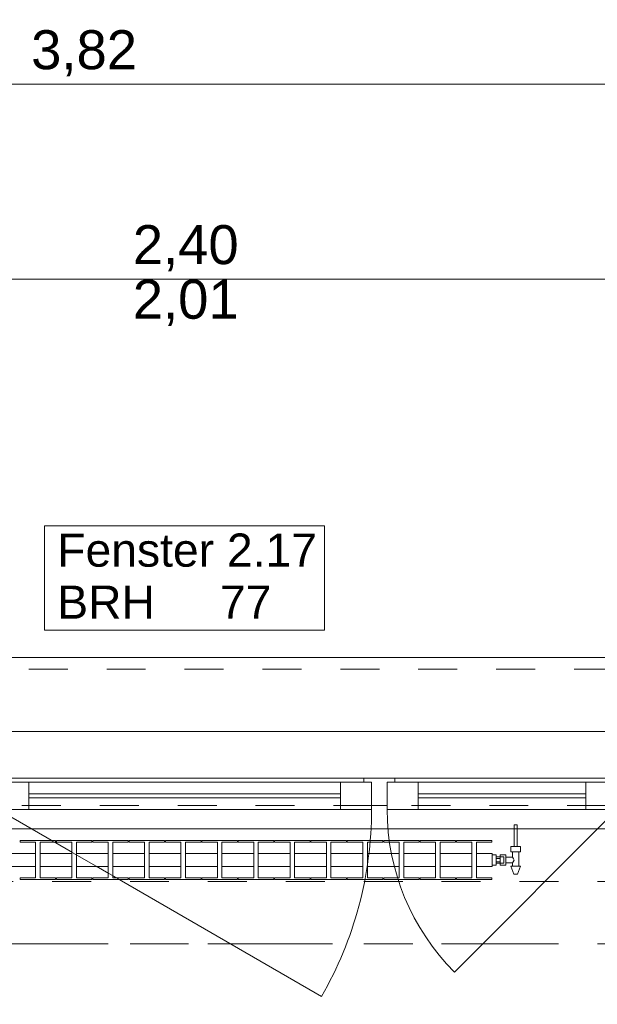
# Model space of a CAD drawing. Header units: metres. Extents: x -4 to 100, y -11 to 17.
# Tile 122 of 256: x 1.9 to 3.38, y 12.99 to 15.52. Entities that reach past the tile are written whole.
import ezdxf

# ---------------------------------------------------------------- set-up
doc = ezdxf.new("R2010")
doc.units = ezdxf.units.M
doc.header["$MEASUREMENT"] = 0
for name, pattern in [('Achse', [0.2, 0.1, -0.05, 0, -0.05]), ('Strichlinie doppelt', [0.546806, 0.264583, -0.105833, 0.070556, -0.105833]), ('Strichlinie eng', [0.115, 0.075, -0.04]), ('Untersicht', [0.1, 0.075, -0.025]), ('Wipeout_Contour', [1, 0, -1])]:
    doc.linetypes.add(name, pattern=pattern)
for name, color, linetype in [('152 - Bemaßung_ Beschriftung.Ausbau', 7, 'Continuous'), ('451 - Universal.Achsen Raster', 7, 'Continuous'), ('603 - Struktur.Bodenplatte_ Decke Roh', 7, 'Continuous'), ('604 - Struktur.Wand Aussen', 7, 'Continuous'), ('608 - Struktur.Träger', 7, 'Continuous'), ('650 - Abdeckung.Fußboden Aufbau', 7, 'Continuous'), ('801 - HKLSE.Heizung_ Klima_ Lüftung', 7, 'Continuous'), ('Neubau_653 - Abdeckung.TB Verkofferung', 7, 'Continuous')]:
    doc.layers.add(name, color=color, linetype=linetype)
doc.styles.add('ERSTELLTER_STIL_2', font='txt')
doc.dimstyles.new('ERSTELLTER_STIL__3', dxfattribs={"dimtxt": 0.1, "dimasz": 0.0532, "dimexe": 0.18, "dimexo": 0.0625, "dimgap": 0, "dimtad": 1, "dimzin": 0, "dimdsep": 46, "dimtxsty": 'ERSTELLTER_STIL_2', "dimblk": 'ARROWHEAD_2', "dimblk1": 'ARROWHEAD_2', "dimblk2": 'ARROWHEAD_2', "dimcen": 0.09, "dimse1": 1, "dimse2": 1, "dimclrd": 7, "dimclre": 7, "dimclrt": 7, "dimazin": 0, "dimtfac": 1, "dimtdec": 4, "dimtmove": 0, "dimatfit": 3, "dimfxl": 1, "dimtolj": 1, "dimtzin": 0, "dimarcsym": 0})
doc.dimstyles.new('ERSTELLTER_STIL__5', dxfattribs={"dimtxt": 0.1, "dimasz": 0.0532, "dimexe": 0.18, "dimexo": 0.0625, "dimgap": 0, "dimtad": 1, "dimtih": 1, "dimtoh": 1, "dimzin": 0, "dimdsep": 46, "dimtxsty": 'ERSTELLTER_STIL_2', "dimblk": 'ARROWHEAD_2', "dimblk1": 'ARROWHEAD_2', "dimblk2": 'ARROWHEAD_2', "dimcen": 0.09, "dimse1": 1, "dimse2": 1, "dimclrd": 7, "dimclre": 7, "dimclrt": 7, "dimazin": 0, "dimtfac": 1, "dimtdec": 4, "dimtmove": 0, "dimatfit": 3, "dimfxl": 1, "dimtolj": 1, "dimtzin": 0, "dimarcsym": 0})

# ---------------------------------------------------------------- blocks, each defined once
blk = doc.blocks.new('*D283')
at = {"layer": '152 - Bemaßung_ Beschriftung.Ausbau', "color": 7, "linetype": 'Continuous', "lineweight": 5}
for p, q in [((1.12, 14.8025), (1.12, 14.9075)), ((3.52, 14.8025), (3.52, 14.9075)), ((1.1402, 14.89), (1.0998, 14.82)), ((3.5402, 14.89), (3.4998, 14.82)), ((-0.015, 14.855), (1.12, 14.855)), ((1.12, 14.855), (3.52, 14.855)), ((3.52, 14.855), (4.72, 14.855))]:
    blk.add_line(p, q, dxfattribs=at)
at = {"layer": '152 - Bemaßung_ Beschriftung.Ausbau', "color": 7, "lineweight": 5, "char_height": 0.1, "attachment_point": 7, "style": 'ERSTELLTER_STIL_2'}
for s, insert in [('\\A1;{\\pql;\\fArial|b0|i0|c0|p38;2,40}', (2.187, 14.875)), ('\\A1;{\\pql;\\fArial|b0|i0|c0|p38;2,01}', (2.187, 14.735))]:
    blk.add_mtext(s, dxfattribs=dict(at, insert=insert))
blk = doc.blocks.new('ARROWHEAD_2')
at = {"color": 0, "linetype": 'Continuous', "lineweight": 0}
for p, q in [((-0.378, -0.655), (0.378, 0.655)), ((0, 0), (-1, 0))]:
    blk.add_line(p, q, dxfattribs=at)
blk = doc.blocks.new('*D318')
at = {"layer": '152 - Bemaßung_ Beschriftung.Ausbau', "color": 7, "linetype": 'Continuous', "lineweight": 5}
for p, q in [((0.225, 15.3025), (0.225, 15.4075)), ((0.2452, 15.39), (0.2048, 15.32)), ((4.0652, 15.39), (4.0248, 15.32)), ((-0.015, 15.355), (0.225, 15.355)), ((0.225, 15.355), (4.045, 15.355))]:
    blk.add_line(p, q, dxfattribs=at)
at = {"layer": '152 - Bemaßung_ Beschriftung.Ausbau', "color": 7, "lineweight": 5, "char_height": 0.1, "attachment_point": 7, "style": 'ERSTELLTER_STIL_2'}
for s, insert in [('\\A1;{\\pql;\\fArial|b0|i0|c0|p38;3,82}', (1.9261, 15.375)), ('\\A1;{\\pql;\\fArial|b0|i0|c0|p38;15}', (3.873, 15.375))]:
    blk.add_mtext(s, dxfattribs=dict(at, insert=insert))
blk = doc.blocks.new('*D319')
at = {"layer": '152 - Bemaßung_ Beschriftung.Ausbau', "color": 7, "linetype": 'Continuous', "lineweight": 5}
for p, q in [((4.045, 15.3025), (4.045, 15.4075)), ((4.0652, 15.39), (4.0248, 15.32)), ((4.2152, 15.39), (4.1748, 15.32)), ((0.225, 15.355), (4.045, 15.355)), ((4.045, 15.355), (4.195, 15.355))]:
    blk.add_line(p, q, dxfattribs=at)
blk = doc.blocks.new('*D355')
at = {"layer": '152 - Bemaßung_ Beschriftung.Ausbau', "color": 7, "linetype": 'Continuous', "lineweight": 5}
for p, q in [((0.7002, 15.89), (0.6598, 15.82)), ((0.68, 15.8025), (0.68, 15.9075)), ((4.0002, 15.89), (3.9598, 15.82)), ((3.98, 15.8025), (3.98, 15.9075)), ((0.38, 15.855), (0.68, 15.855)), ((0.68, 15.855), (3.98, 15.855)), ((3.98, 15.855), (4.28, 15.855))]:
    blk.add_line(p, q, dxfattribs=at)
at = {"layer": '152 - Bemaßung_ Beschriftung.Ausbau', "color": 7, "lineweight": 5, "insert": (2.197, 15.875), "char_height": 0.1, "attachment_point": 7, "style": 'ERSTELLTER_STIL_2'}
blk.add_mtext('\\A1;{\\pql;\\fArial|b0|i0|c0|p38;3,30}', dxfattribs=at)
blk = doc.blocks.new('*D424')
at = {"layer": '152 - Bemaßung_ Beschriftung.Ausbau', "color": 7, "linetype": 'Continuous', "lineweight": 5}
for p, q in [((-1.71, 13.4752), (-1.64, 13.4348)), ((-1.675, 8.2275), (-1.675, 13.455)), ((-1.71, 8.2477), (-1.64, 8.2073)), ((-1.6225, 8.2275), (-1.7275, 8.2275)), ((-1.675, 8.0775), (-1.675, 8.2275))]:
    blk.add_line(p, q, dxfattribs=at)
at = {"layer": '152 - Bemaßung_ Beschriftung.Ausbau', "color": 7, "lineweight": 5, "insert": (-1.6756, 10.6581), "char_height": 0.1, "attachment_point": 7, "rotation": 90, "style": 'ERSTELLTER_STIL_2'}
blk.add_mtext('\\A1;{\\pql;\\fArial|b0|i0|c0|p38;5,22\\fArial|b0|i0|c0|p38;\\A1{\\H.66x;\\S75^  ;}}', dxfattribs=at)

msp = doc.modelspace()

# ---------------------------------------------------------------- linework, layer by layer
at = {"layer": '451 - Universal.Achsen Raster', "color": 160, "linetype": 'Strichlinie doppelt', "lineweight": 9, "true_color": 0x3232ff}
msp.add_line((64.935, 13.15), (-3.175, 13.15), dxfattribs=at)
at = {"layer": '603 - Struktur.Bodenplatte_ Decke Roh', "color": 7, "linetype": 'Continuous', "lineweight": 18, "flags": 128}
msp.add_lwpolyline([(47.48, 13.695), (14.78, 13.695), (14.78, 13.455), (14.78, 13), (14.84, 13), (14.84, 8.585), (13.03, 8.585), (13.03, 8.725), (11.41, 8.725), (11.41, 13), (11.48, 13), (11.48, 13.455), (11.48, 13.695), (-0.015, 13.695)], dxfattribs=at)
at = {"layer": '604 - Struktur.Wand Aussen', "color": 7, "linetype": 'Continuous', "lineweight": 9}
msp.add_line((3.42, 13.885), (1.22, 13.885), dxfattribs=at)
at = {"layer": '604 - Struktur.Wand Aussen', "color": 7, "linetype": 'Strichlinie eng', "lineweight": 9}
msp.add_line((3.42, 13.855), (1.22, 13.855), dxfattribs=at)
at = {"layer": '604 - Struktur.Wand Aussen', "color": 7, "linetype": 'Continuous', "lineweight": 13}
for p, q in [((1.84, 13.565), (1.92, 13.565)), ((1.86, 13.575), (2.78, 13.575)), ((1.92, 13.565), (2.72, 13.565)), ((1.92, 13.565), (1.92, 13.495)), ((2.72, 13.495), (2.72, 13.565)), ((2.72, 13.565), (2.8, 13.565)), ((2.78, 13.565), (2.78, 13.575)), ((2.78, 13.575), (2.82, 13.575)), ((2.8, 13.565), (2.78, 13.565)), ((2.8, 13.505), (2.8, 13.565)), ((2.8, 13.565), (2.8, 13.495)), ((2.82, 13.575), (2.86, 13.575)), ((2.86, 13.565), (2.84, 13.565)), ((2.84, 13.565), (2.84, 13.505)), ((2.84, 13.495), (2.84, 13.565)), ((2.84, 13.565), (2.92, 13.565)), ((2.86, 13.575), (3.41, 13.575)), ((2.86, 13.575), (2.86, 13.565)), ((2.92, 13.565), (3.35, 13.565)), ((2.92, 13.565), (2.92, 13.495)), ((3.35, 13.495), (3.35, 13.565)), ((3.35, 13.565), (3.43, 13.565)), ((1.92, 13.535), (2.72, 13.535)), ((2.72, 13.525), (1.92, 13.525)), ((2.92, 13.535), (3.35, 13.535)), ((3.35, 13.525), (2.92, 13.525)), ((1.92, 13.495), (1.84, 13.495)), ((2.72, 13.495), (1.92, 13.495)), ((2.8, 13.495), (2.72, 13.495)), ((2.82, 13.505), (2.8, 13.505)), ((2.84, 13.505), (2.82, 13.505)), ((2.92, 13.495), (2.84, 13.495)), ((3.35, 13.495), (2.92, 13.495)), ((3.43, 13.495), (3.35, 13.495))]:
    msp.add_line(p, q, dxfattribs=at)
at = {"layer": '604 - Struktur.Wand Aussen', "color": 7, "linetype": 'Continuous', "lineweight": 9, "flags": 128}
msp.add_lwpolyline([(1.9606, 13.955), (2.6794, 13.955), (2.6794, 14.0886), (2.6794, 14.2221), (1.9606, 14.2221), (1.9606, 14.0886)], close=True, dxfattribs=at)
at = {"layer": '608 - Struktur.Träger', "color": 7, "linetype": 'Achse', "lineweight": 9}
msp.add_line((0.38, 13.15), (11.48, 13.15), dxfattribs=at)
at = {"layer": '650 - Abdeckung.Fußboden Aufbau', "color": 7, "linetype": 'Continuous', "lineweight": 13, "flags": 128}
msp.add_lwpolyline([(4.045, 8.2275), (4.045, 12.99), (3.97, 12.99), (3.97, 13.445), (0.69, 13.445), (0.69, 12.99), (0.37, 12.99), (0.37, 13.445), (0.235, 13.445), (0.235, 8.51)], dxfattribs=at)
at = {"layer": 'Neubau_653 - Abdeckung.TB Verkofferung', "color": 1, "linetype": 'Untersicht', "lineweight": 9}
msp.add_line((0.7025, 13.505), (11.25, 13.505), dxfattribs=at)

# ---------------------------------------------------------------- texts
at = {"layer": '604 - Struktur.Wand Aussen', "color": 7, "lineweight": 9, "char_height": 0.085, "style": 'ERSTELLTER_STIL_2'}
for s, insert, attachment_point in [('\\A1;{\\pql;\\pt0;\\fArial|b0|i0|c0|p38;Fenster 2.17}', (1.9932, 14.1164), 7), ('\\A1;{\\pql;\\pt0;\\fArial|b0|i0|c0|p38;BRH}', (1.9932, 14.0691), 1), ('\\A1;{\\pql;\\pt0,0.05;\\fArial|b0|i0|c0|p38;77\\fArial|b0|i0|c0|p38;\\A1{\\H.66x;\\S^  ;}\\fArial|b0|i0|c0|p38;\\fArial|b0|i0|c0|p38;\\A1{\\H.66x;\\S^  ;}}', (2.4109, 14.0691), 1), ('\\A1;{\\pql;\\pt0;\\fArial|b0|i0|c0|p38;}', (2.5399, 14.0886), 1)]:
    msp.add_mtext(s, dxfattribs=dict(at, insert=insert, attachment_point=attachment_point))

# ---------------------------------------------------------------- dimensions: what is measured, and where the dimension line sits
at = {"layer": '152 - Bemaßung_ Beschriftung.Ausbau', "color": 7, "linetype": 'Continuous', "lineweight": 5}
dim = msp.add_linear_dim(base=(3.52, 14.855), p1=(1.12, 13.575), p2=(3.52, 13.575), angle=0, dimstyle='ERSTELLTER_STIL__5', dxfattribs=at)
dim.commit()
dim.dimension.update_dxf_attribs({"geometry": '*D283', "text_midpoint": (2.3169, 14.925), "dimtype": 160})

# ---------------------------------------------------------------- next in the draw order: wipeouts: each hides what was drawn before it
at = {"color": 254, "linetype": 'Wipeout_Contour', "lineweight": 0, "ltscale": 3313.836353}
msp.add_wipeout([(1.71, 13.3817), (1.71, 13.3483), (1.7508, 13.3483), (1.7508, 13.3192), (1.7112, 13.3192), (1.7112, 13.315), (1.8022, 13.315), (1.8022, 13.3192), (1.7625, 13.3192), (1.7625, 13.3483), (1.8442, 13.3483), (1.8442, 13.3192), (1.8045, 13.3192), (1.8045, 13.315), (1.8955, 13.315), (1.8955, 13.3192), (1.8558, 13.3192), (1.8558, 13.3483), (1.9375, 13.3483), (1.9375, 13.3192), (1.8978, 13.3192), (1.8978, 13.315), (1.9888, 13.315), (1.9888, 13.3192), (1.9492, 13.3192), (1.9492, 13.3483), (2.0308, 13.3483), (2.0308, 13.3192), (1.9912, 13.3192), (1.9912, 13.315), (2.0822, 13.315), (2.0822, 13.3192), (2.0425, 13.3192), (2.0425, 13.3483), (2.1242, 13.3483), (2.1242, 13.3192), (2.0845, 13.3192), (2.0845, 13.315), (2.1755, 13.315), (2.1755, 13.3192), (2.1358, 13.3192), (2.1358, 13.3483), (2.2175, 13.3483), (2.2175, 13.3192), (2.1778, 13.3192), (2.1778, 13.315), (2.2688, 13.315), (2.2688, 13.3192), (2.2292, 13.3192), (2.2292, 13.3483), (2.3108, 13.3483), (2.3108, 13.3192), (2.2712, 13.3192), (2.2712, 13.315), (2.3622, 13.315), (2.3622, 13.3192), (2.3225, 13.3192), (2.3225, 13.3483), (2.4042, 13.3483), (2.4042, 13.3192), (2.3645, 13.3192), (2.3645, 13.315), (2.4555, 13.315), (2.4555, 13.3192), (2.4158, 13.3192), (2.4158, 13.3483), (2.4975, 13.3483), (2.4975, 13.3192), (2.4578, 13.3192), (2.4578, 13.315), (2.5488, 13.315), (2.5488, 13.3192), (2.5092, 13.3192), (2.5092, 13.3483), (2.5908, 13.3483), (2.5908, 13.3192), (2.5512, 13.3192), (2.5512, 13.315), (2.6422, 13.315), (2.6422, 13.3192), (2.6025, 13.3192), (2.6025, 13.3483), (2.6842, 13.3483), (2.6842, 13.3192), (2.6445, 13.3192), (2.6445, 13.315), (2.7355, 13.315), (2.7355, 13.3192), (2.6958, 13.3192), (2.6958, 13.3483), (2.7775, 13.3483), (2.7775, 13.3192), (2.7378, 13.3192), (2.7378, 13.315), (2.8288, 13.315), (2.8288, 13.3192), (2.7892, 13.3192), (2.7892, 13.3483), (2.8708, 13.3483), (2.8708, 13.3192), (2.8312, 13.3192), (2.8312, 13.315), (2.9222, 13.315), (2.9222, 13.3192), (2.8825, 13.3192), (2.8825, 13.3483), (2.9642, 13.3483), (2.9642, 13.3192), (2.9245, 13.3192), (2.9245, 13.315), (3.0155, 13.315), (3.0155, 13.3192), (2.9758, 13.3192), (2.9758, 13.3483), (3.0575, 13.3483), (3.0575, 13.3192), (3.0178, 13.3192), (3.0178, 13.315), (3.1088, 13.315), (3.1088, 13.3192), (3.0692, 13.3192), (3.0692, 13.3483), (3.11, 13.3483), (3.11, 13.3817), (3.0692, 13.3817), (3.0692, 13.4108), (3.1088, 13.4108), (3.1088, 13.415), (3.0178, 13.415), (3.0178, 13.4108), (3.0575, 13.4108), (3.0575, 13.3817), (2.9758, 13.3817), (2.9758, 13.4108), (3.0155, 13.4108), (3.0155, 13.415), (2.9245, 13.415), (2.9245, 13.4108), (2.9642, 13.4108), (2.9642, 13.3817), (2.8825, 13.3817), (2.8825, 13.4108), (2.9222, 13.4108), (2.9222, 13.415), (2.8312, 13.415), (2.8312, 13.4108), (2.8708, 13.4108), (2.8708, 13.3817), (2.7892, 13.3817), (2.7892, 13.4108), (2.8288, 13.4108), (2.8288, 13.415), (2.7378, 13.415), (2.7378, 13.4108), (2.7775, 13.4108), (2.7775, 13.3817), (2.6958, 13.3817), (2.6958, 13.4108), (2.7355, 13.4108), (2.7355, 13.415), (2.6445, 13.415), (2.6445, 13.4108), (2.6842, 13.4108), (2.6842, 13.3817), (2.6025, 13.3817), (2.6025, 13.4108), (2.6422, 13.4108), (2.6422, 13.415), (2.5512, 13.415), (2.5512, 13.4108), (2.5908, 13.4108), (2.5908, 13.3817), (2.5092, 13.3817), (2.5092, 13.4108), (2.5488, 13.4108), (2.5488, 13.415), (2.4578, 13.415), (2.4578, 13.4108), (2.4975, 13.4108), (2.4975, 13.3817), (2.4158, 13.3817), (2.4158, 13.4108), (2.4555, 13.4108), (2.4555, 13.415), (2.3645, 13.415), (2.3645, 13.4108), (2.4042, 13.4108), (2.4042, 13.3817), (2.3225, 13.3817), (2.3225, 13.4108), (2.3622, 13.4108), (2.3622, 13.415), (2.2712, 13.415), (2.2712, 13.4108), (2.3108, 13.4108), (2.3108, 13.3817), (2.2292, 13.3817), (2.2292, 13.4108), (2.2688, 13.4108), (2.2688, 13.415), (2.1778, 13.415), (2.1778, 13.4108), (2.2175, 13.4108), (2.2175, 13.3817), (2.1358, 13.3817), (2.1358, 13.4108), (2.1755, 13.4108), (2.1755, 13.415), (2.0845, 13.415), (2.0845, 13.4108), (2.1242, 13.4108), (2.1242, 13.3817), (2.0425, 13.3817), (2.0425, 13.4108), (2.0822, 13.4108), (2.0822, 13.415), (1.9912, 13.415), (1.9912, 13.4108), (2.0308, 13.4108), (2.0308, 13.3817), (1.9492, 13.3817), (1.9492, 13.4108), (1.9888, 13.4108), (1.9888, 13.415), (1.8978, 13.415), (1.8978, 13.4108), (1.9375, 13.4108), (1.9375, 13.3817), (1.8558, 13.3817), (1.8558, 13.4108), (1.8955, 13.4108), (1.8955, 13.415), (1.8045, 13.415), (1.8045, 13.4108), (1.8442, 13.4108), (1.8442, 13.3817), (1.7625, 13.3817), (1.7625, 13.4108), (1.8022, 13.4108), (1.8022, 13.415), (1.7112, 13.415), (1.7112, 13.4108), (1.7508, 13.4108), (1.7508, 13.3817)], dxfattribs=at).dxf.layer = '801 - HKLSE.Heizung_ Klima_ Lüftung'

# ---------------------------------------------------------------- next in the draw order: linework, layer by layer
at = {"layer": '604 - Struktur.Wand Aussen', "color": 7, "linetype": 'Continuous', "lineweight": 9}
msp.add_line((1.84, 13.495), (2.6714, 13.015), dxfattribs=at)
for centre, radius, start, end in [((1.84, 13.495), 0.96, 330, 0), ((3.43, 13.495), 0.59, 180, 225)]:
    msp.add_arc(centre, radius, start, end, dxfattribs=at)
at = {"layer": '608 - Struktur.Träger', "color": 7, "linetype": 'Untersicht', "lineweight": 13}
msp.add_line((0.38, 13.31), (11.48, 13.31), dxfattribs=at)
at = {"layer": '801 - HKLSE.Heizung_ Klima_ Lüftung', "color": 7, "linetype": 'Continuous', "lineweight": 5}
for p, q in [((1.9888, 13.415), (1.8978, 13.415)), ((1.8978, 13.415), (1.8978, 13.4108)), ((1.9888, 13.4108), (1.9888, 13.415)), ((1.9888, 13.4108), (1.9888, 13.415)), ((2.0822, 13.415), (1.9912, 13.415)), ((1.9912, 13.415), (1.9912, 13.4108)), ((2.0822, 13.4108), (2.0822, 13.415)), ((2.0845, 13.415), (2.0845, 13.4108)), ((2.1755, 13.415), (2.0845, 13.415)), ((2.0845, 13.415), (2.0845, 13.4108)), ((2.1755, 13.4108), (2.1755, 13.415)), ((2.1755, 13.4108), (2.1755, 13.415)), ((2.2688, 13.415), (2.1778, 13.415)), ((2.1778, 13.415), (2.1778, 13.4108)), ((2.2688, 13.4108), (2.2688, 13.415)), ((2.2712, 13.415), (2.2712, 13.4108)), ((2.3622, 13.415), (2.2712, 13.415)), ((2.2712, 13.415), (2.2712, 13.4108)), ((2.3622, 13.4108), (2.3622, 13.415)), ((2.4555, 13.415), (2.3645, 13.415)), ((2.3645, 13.415), (2.3645, 13.4108)), ((2.4555, 13.4108), (2.4555, 13.415)), ((2.4555, 13.4108), (2.4555, 13.415)), ((2.5488, 13.415), (2.4578, 13.415)), ((2.4578, 13.415), (2.4578, 13.4108)), ((2.5488, 13.4108), (2.5488, 13.415)), ((2.5488, 13.4108), (2.5488, 13.415)), ((2.5512, 13.415), (2.5512, 13.4108)), ((2.6422, 13.415), (2.5512, 13.415)), ((2.5512, 13.415), (2.5512, 13.4108)), ((2.6422, 13.4108), (2.6422, 13.415)), ((2.7355, 13.415), (2.6445, 13.415)), ((2.6445, 13.415), (2.6445, 13.4108)), ((2.7355, 13.4108), (2.7355, 13.415)), ((2.8288, 13.415), (2.7378, 13.415)), ((2.7378, 13.415), (2.7378, 13.4108)), ((2.8288, 13.4108), (2.8288, 13.415)), ((2.8288, 13.4108), (2.8288, 13.415)), ((2.8312, 13.415), (2.8312, 13.4108)), ((2.9222, 13.415), (2.8312, 13.415)), ((2.8312, 13.415), (2.8312, 13.4108)), ((2.9222, 13.4108), (2.9222, 13.415)), ((2.9245, 13.415), (2.9245, 13.4108)), ((3.0155, 13.415), (2.9245, 13.415)), ((2.9245, 13.415), (2.9245, 13.4108)), ((3.0155, 13.4108), (3.0155, 13.415)), ((3.0155, 13.4108), (3.0155, 13.415)), ((3.0178, 13.415), (3.0178, 13.4108)), ((3.0178, 13.415), (3.0178, 13.4108)), ((1.8978, 13.4108), (1.9375, 13.4108)), ((1.9375, 13.4108), (1.9375, 13.3192)), ((1.9492, 13.3192), (1.9492, 13.4108)), ((1.9492, 13.4108), (1.9888, 13.4108)), ((1.9912, 13.4108), (2.0308, 13.4108)), ((2.0308, 13.4108), (2.0308, 13.3192)), ((2.0425, 13.3192), (2.0425, 13.4108)), ((2.0425, 13.4108), (2.0822, 13.4108)), ((2.0845, 13.4108), (2.1242, 13.4108)), ((2.1242, 13.4108), (2.1242, 13.3192)), ((2.1358, 13.3192), (2.1358, 13.4108)), ((2.1358, 13.4108), (2.1755, 13.4108)), ((2.1778, 13.4108), (2.2175, 13.4108)), ((2.2175, 13.4108), (2.2175, 13.3192)), ((2.2292, 13.3192), (2.2292, 13.4108)), ((2.2292, 13.4108), (2.2688, 13.4108)), ((2.2712, 13.4108), (2.3108, 13.4108)), ((2.3108, 13.4108), (2.3108, 13.3192)), ((2.3225, 13.3192), (2.3225, 13.4108)), ((2.3225, 13.4108), (2.3622, 13.4108)), ((2.3645, 13.4108), (2.4042, 13.4108)), ((2.4042, 13.4108), (2.4042, 13.3192)), ((2.4158, 13.3192), (2.4158, 13.4108)), ((2.4158, 13.4108), (2.4555, 13.4108)), ((2.4578, 13.4108), (2.4975, 13.4108)), ((2.4975, 13.4108), (2.4975, 13.3192)), ((2.5092, 13.3192), (2.5092, 13.4108)), ((2.5092, 13.4108), (2.5488, 13.4108)), ((2.5512, 13.4108), (2.5908, 13.4108)), ((2.5908, 13.4108), (2.5908, 13.3192)), ((2.6025, 13.3192), (2.6025, 13.4108)), ((2.6025, 13.4108), (2.6422, 13.4108)), ((2.6445, 13.4108), (2.6842, 13.4108)), ((2.6842, 13.4108), (2.6842, 13.3192)), ((2.6958, 13.3192), (2.6958, 13.4108)), ((2.6958, 13.4108), (2.7355, 13.4108)), ((2.7378, 13.4108), (2.7775, 13.4108)), ((2.7775, 13.4108), (2.7775, 13.3192)), ((2.7892, 13.3192), (2.7892, 13.4108)), ((2.7892, 13.4108), (2.8288, 13.4108)), ((2.8312, 13.4108), (2.8708, 13.4108)), ((2.8708, 13.4108), (2.8708, 13.3192)), ((2.8825, 13.3192), (2.8825, 13.4108)), ((2.8825, 13.4108), (2.9222, 13.4108)), ((2.9245, 13.4108), (2.9642, 13.4108)), ((2.9642, 13.4108), (2.9642, 13.3192)), ((2.9758, 13.3192), (2.9758, 13.4108)), ((2.9758, 13.4108), (3.0155, 13.4108)), ((3.0178, 13.4108), (3.0575, 13.4108)), ((3.0575, 13.4108), (3.0575, 13.3192)), ((3.0692, 13.3192), (3.0692, 13.4108)), ((1.8558, 13.3817), (1.9375, 13.3817)), ((1.9492, 13.3817), (2.0308, 13.3817)), ((2.0425, 13.3817), (2.1242, 13.3817)), ((2.1358, 13.3817), (2.2175, 13.3817)), ((2.2292, 13.3817), (2.3108, 13.3817)), ((2.3225, 13.3817), (2.4042, 13.3817)), ((2.4158, 13.3817), (2.4975, 13.3817)), ((2.5092, 13.3817), (2.5908, 13.3817)), ((2.6025, 13.3817), (2.6842, 13.3817)), ((2.6958, 13.3817), (2.7775, 13.3817)), ((2.7892, 13.3817), (2.8708, 13.3817)), ((2.8825, 13.3817), (2.9642, 13.3817)), ((2.9758, 13.3817), (3.0575, 13.3817)), ((1.8558, 13.3483), (1.9375, 13.3483)), ((1.9492, 13.3483), (2.0308, 13.3483)), ((2.0425, 13.3483), (2.1242, 13.3483)), ((2.1358, 13.3483), (2.2175, 13.3483)), ((2.2292, 13.3483), (2.3108, 13.3483)), ((2.3225, 13.3483), (2.4042, 13.3483)), ((2.4158, 13.3483), (2.4975, 13.3483)), ((2.5092, 13.3483), (2.5908, 13.3483)), ((2.6025, 13.3483), (2.6842, 13.3483)), ((2.6958, 13.3483), (2.7775, 13.3483)), ((2.7892, 13.3483), (2.8708, 13.3483)), ((2.8825, 13.3483), (2.9642, 13.3483)), ((2.9758, 13.3483), (3.0575, 13.3483)), ((1.9375, 13.3192), (1.8978, 13.3192)), ((1.8978, 13.3192), (1.8978, 13.315)), ((1.8978, 13.315), (1.9888, 13.315)), ((1.8978, 13.315), (1.9888, 13.315)), ((1.9888, 13.3192), (1.9492, 13.3192)), ((1.9888, 13.315), (1.9888, 13.3192)), ((1.9888, 13.315), (1.9888, 13.3192)), ((2.0308, 13.3192), (1.9912, 13.3192)), ((1.9912, 13.3192), (1.9912, 13.315)), ((1.9912, 13.315), (2.0822, 13.315)), ((1.9912, 13.315), (2.0822, 13.315)), ((2.0822, 13.3192), (2.0425, 13.3192)), ((2.0822, 13.315), (2.0822, 13.3192)), ((2.0845, 13.3192), (2.0845, 13.315)), ((2.1242, 13.3192), (2.0845, 13.3192)), ((2.0845, 13.3192), (2.0845, 13.315)), ((2.0845, 13.315), (2.1755, 13.315)), ((2.0845, 13.315), (2.1755, 13.315)), ((2.1755, 13.3192), (2.1358, 13.3192)), ((2.1755, 13.315), (2.1755, 13.3192)), ((2.1755, 13.315), (2.1755, 13.3192)), ((2.2175, 13.3192), (2.1778, 13.3192)), ((2.1778, 13.3192), (2.1778, 13.315)), ((2.1778, 13.315), (2.2688, 13.315)), ((2.1778, 13.315), (2.2688, 13.315)), ((2.2688, 13.3192), (2.2292, 13.3192)), ((2.2688, 13.315), (2.2688, 13.3192)), ((2.2712, 13.3192), (2.2712, 13.315)), ((2.3108, 13.3192), (2.2712, 13.3192)), ((2.2712, 13.3192), (2.2712, 13.315)), ((2.2712, 13.315), (2.3622, 13.315)), ((2.2712, 13.315), (2.3622, 13.315)), ((2.3622, 13.3192), (2.3225, 13.3192)), ((2.3622, 13.315), (2.3622, 13.3192)), ((2.4042, 13.3192), (2.3645, 13.3192)), ((2.3645, 13.3192), (2.3645, 13.315)), ((2.3645, 13.315), (2.4555, 13.315)), ((2.3645, 13.315), (2.4555, 13.315)), ((2.4555, 13.3192), (2.4158, 13.3192)), ((2.4555, 13.315), (2.4555, 13.3192)), ((2.4555, 13.315), (2.4555, 13.3192)), ((2.4975, 13.3192), (2.4578, 13.3192)), ((2.4578, 13.3192), (2.4578, 13.315)), ((2.4578, 13.315), (2.5488, 13.315)), ((2.4578, 13.315), (2.5488, 13.315)), ((2.5488, 13.3192), (2.5092, 13.3192)), ((2.5488, 13.315), (2.5488, 13.3192)), ((2.5488, 13.315), (2.5488, 13.3192)), ((2.5512, 13.3192), (2.5512, 13.315)), ((2.5908, 13.3192), (2.5512, 13.3192)), ((2.5512, 13.3192), (2.5512, 13.315)), ((2.5512, 13.315), (2.6422, 13.315)), ((2.5512, 13.315), (2.6422, 13.315)), ((2.6422, 13.3192), (2.6025, 13.3192)), ((2.6422, 13.315), (2.6422, 13.3192)), ((2.6842, 13.3192), (2.6445, 13.3192)), ((2.6445, 13.3192), (2.6445, 13.315)), ((2.6445, 13.315), (2.7355, 13.315)), ((2.6445, 13.315), (2.7355, 13.315)), ((2.7355, 13.3192), (2.6958, 13.3192)), ((2.7355, 13.315), (2.7355, 13.3192)), ((2.7775, 13.3192), (2.7378, 13.3192)), ((2.7378, 13.3192), (2.7378, 13.315)), ((2.7378, 13.315), (2.8288, 13.315)), ((2.7378, 13.315), (2.8288, 13.315)), ((2.8288, 13.3192), (2.7892, 13.3192)), ((2.8288, 13.315), (2.8288, 13.3192)), ((2.8288, 13.315), (2.8288, 13.3192)), ((2.8312, 13.3192), (2.8312, 13.315)), ((2.8708, 13.3192), (2.8312, 13.3192)), ((2.8312, 13.3192), (2.8312, 13.315)), ((2.8312, 13.315), (2.9222, 13.315)), ((2.8312, 13.315), (2.9222, 13.315)), ((2.9222, 13.3192), (2.8825, 13.3192)), ((2.9222, 13.315), (2.9222, 13.3192)), ((2.9245, 13.3192), (2.9245, 13.315)), ((2.9642, 13.3192), (2.9245, 13.3192)), ((2.9245, 13.3192), (2.9245, 13.315)), ((2.9245, 13.315), (3.0155, 13.315)), ((2.9245, 13.315), (3.0155, 13.315)), ((3.0155, 13.3192), (2.9758, 13.3192)), ((3.0155, 13.315), (3.0155, 13.3192)), ((3.0155, 13.315), (3.0155, 13.3192)), ((3.0178, 13.3192), (3.0178, 13.315)), ((3.0575, 13.3192), (3.0178, 13.3192)), ((3.0178, 13.3192), (3.0178, 13.315)), ((3.0178, 13.315), (3.1088, 13.315)), ((3.0178, 13.315), (3.1088, 13.315))]:
    msp.add_line(p, q, dxfattribs=at)

# ---------------------------------------------------------------- next in the draw order: wipeouts: each hides what was drawn before it
at = {"color": 254, "linetype": 'Wipeout_Contour', "lineweight": 0, "ltscale": 434.626393}
msp.add_wipeout([(3.11, 13.352), (3.12, 13.352), (3.12, 13.357), (3.13, 13.357), (3.13, 13.352), (3.145, 13.352), (3.145, 13.358), (3.162, 13.358), (3.162, 13.349), (3.158, 13.349), (3.165, 13.329), (3.175, 13.329), (3.182, 13.349), (3.178, 13.349), (3.178, 13.386), (3.182, 13.386), (3.182, 13.4), (3.174, 13.4), (3.174, 13.455), (3.166, 13.455), (3.166, 13.4), (3.158, 13.4), (3.158, 13.386), (3.162, 13.386), (3.162, 13.372), (3.145, 13.372), (3.145, 13.378), (3.13, 13.378), (3.13, 13.373), (3.12, 13.373), (3.12, 13.378), (3.11, 13.378)], dxfattribs=at).dxf.layer = '801 - HKLSE.Heizung_ Klima_ Lüftung'

# ---------------------------------------------------------------- next in the draw order: linework, layer by layer
at = {"layer": '604 - Struktur.Wand Aussen', "color": 7, "linetype": 'Continuous', "lineweight": 9}
for p, q in [((3.43, 13.495), (3.0128, 13.0778)), ((3.51, 13.445), (1.13, 13.445))]:
    msp.add_line(p, q, dxfattribs=at)
at = {"layer": '604 - Struktur.Wand Aussen', "color": 7, "linetype": 'Strichlinie eng', "lineweight": 9}
msp.add_line((3.51, 13.445), (1.13, 13.445), dxfattribs=at)
at = {"layer": '801 - HKLSE.Heizung_ Klima_ Lüftung', "color": 7, "linetype": 'Continuous', "lineweight": 5}
for p, q in [((3.166, 13.455), (3.1672, 13.455)), ((3.166, 13.455), (3.166, 13.4)), ((3.1672, 13.455), (3.17, 13.455)), ((3.17, 13.455), (3.1728, 13.455)), ((3.1728, 13.455), (3.174, 13.455)), ((3.174, 13.455), (3.174, 13.4)), ((3.1088, 13.415), (3.0178, 13.415)), ((3.1088, 13.4108), (3.1088, 13.415)), ((3.0692, 13.4108), (3.1088, 13.4108)), ((3.158, 13.4), (3.164, 13.4)), ((3.158, 13.4), (3.158, 13.386)), ((3.158, 13.386), (3.164, 13.386)), ((3.162, 13.386), (3.162, 13.372)), ((3.164, 13.4), (3.176, 13.4)), ((3.164, 13.386), (3.176, 13.386)), ((3.166, 13.4), (3.1672, 13.4)), ((3.1672, 13.4), (3.17, 13.4)), ((3.17, 13.4), (3.1728, 13.4)), ((3.1728, 13.4), (3.174, 13.4)), ((3.176, 13.4), (3.182, 13.4)), ((3.176, 13.386), (3.182, 13.386)), ((3.178, 13.386), (3.178, 13.349)), ((3.182, 13.4), (3.182, 13.386)), ((3.0692, 13.3817), (3.11, 13.3817)), ((3.11, 13.3817), (3.11, 13.3768)), ((3.11, 13.378), (3.12, 13.378)), ((3.11, 13.3768), (3.11, 13.365)), ((3.11, 13.365), (3.11, 13.3532)), ((3.12, 13.378), (3.12, 13.365)), ((3.13, 13.373), (3.12, 13.373)), ((3.12, 13.3693), (3.13, 13.3693)), ((3.12, 13.365), (3.12, 13.352)), ((3.12, 13.3607), (3.13, 13.3607)), ((3.13, 13.373), (3.13, 13.378)), ((3.13, 13.378), (3.13, 13.3715)), ((3.145, 13.378), (3.13, 13.378)), ((3.13, 13.373), (3.13, 13.3707)), ((3.13, 13.373), (3.14, 13.373)), ((3.13, 13.373), (3.13, 13.3707)), ((3.13, 13.3715), (3.13, 13.3693)), ((3.13, 13.3707), (3.13, 13.365)), ((3.13, 13.3707), (3.13, 13.3693)), ((3.13, 13.3693), (3.13, 13.365)), ((3.13, 13.365), (3.13, 13.3607)), ((3.13, 13.365), (3.13, 13.3593)), ((3.13, 13.3607), (3.13, 13.3585)), ((3.13, 13.3607), (3.13, 13.3593)), ((3.14, 13.373), (3.14, 13.3707)), ((3.14, 13.3707), (3.14, 13.365)), ((3.14, 13.365), (3.14, 13.3593)), ((3.145, 13.378), (3.145, 13.3715)), ((3.162, 13.372), (3.145, 13.372)), ((3.145, 13.3715), (3.145, 13.3585)), ((3.162, 13.372), (3.1637, 13.3699)), ((3.1637, 13.3699), (3.1642, 13.3689)), ((3.1642, 13.3611), (3.1637, 13.3601)), ((3.1647, 13.3679), (3.1661, 13.365)), ((3.1661, 13.365), (3.1647, 13.3621)), ((3.0692, 13.3483), (3.11, 13.3483)), ((3.11, 13.3532), (3.11, 13.3483)), ((3.11, 13.352), (3.12, 13.352)), ((3.11, 13.352), (3.12, 13.352)), ((3.11, 13.352), (3.12, 13.352)), ((3.11, 13.352), (3.12, 13.352)), ((3.13, 13.357), (3.12, 13.357)), ((3.13, 13.3593), (3.13, 13.357)), ((3.13, 13.3593), (3.13, 13.357)), ((3.13, 13.3585), (3.13, 13.352)), ((3.13, 13.357), (3.14, 13.357)), ((3.13, 13.352), (3.13, 13.357)), ((3.145, 13.352), (3.13, 13.352)), ((3.14, 13.3593), (3.14, 13.357)), ((3.145, 13.3585), (3.145, 13.352)), ((3.162, 13.358), (3.145, 13.358)), ((3.158, 13.349), (3.1615, 13.349)), ((3.158, 13.349), (3.165, 13.329)), ((3.1615, 13.349), (3.17, 13.349)), ((3.1637, 13.3601), (3.162, 13.358)), ((3.162, 13.358), (3.162, 13.349)), ((3.17, 13.349), (3.1785, 13.349)), ((3.182, 13.349), (3.175, 13.329)), ((3.1785, 13.349), (3.182, 13.349)), ((3.1088, 13.3192), (3.0692, 13.3192)), ((3.1088, 13.315), (3.1088, 13.3192)), ((3.165, 13.329), (3.1665, 13.329)), ((3.1665, 13.329), (3.17, 13.329)), ((3.17, 13.329), (3.1735, 13.329)), ((3.1735, 13.329), (3.175, 13.329))]:
    msp.add_line(p, q, dxfattribs=at)

# ---------------------------------------------------------------- next in the draw order: dimensions: what is measured, and where the dimension line sits
at = {"layer": '152 - Bemaßung_ Beschriftung.Ausbau', "color": 7, "linetype": 'Continuous', "lineweight": 5}
for base, p1, p2, picture, middle in [((3.98, 15.855), (0.68, 13.45), (3.98, 13.45), '*D355', (2.3268, 15.925)), ((4.045, 15.355), (0.225, 13.455), (4.045, 10.6087), '*D318', (2.056, 15.425)), ((4.195, 15.355), (4.045, 10.6087), (4.195, 10.6087), '*D319', (3.9492, 15.425))]:
    dim = msp.add_linear_dim(base=base, p1=p1, p2=p2, angle=0, dimstyle='ERSTELLTER_STIL__5', dxfattribs=at)
    dim.commit()
    dim.dimension.update_dxf_attribs({"geometry": picture, "text_midpoint": middle, "dimtype": 160})
dim = msp.add_linear_dim(base=(-1.675, 13.455), p1=(5.7662, 8.2275), p2=(0.225, 13.455), angle=90, dimstyle='ERSTELLTER_STIL__3', dxfattribs=at)
dim.commit()
dim.dimension.update_dxf_attribs({"geometry": '*D424', "text_midpoint": (-1.745, 10.9612), "dimtype": 160, "text_rotation": 90})

doc.saveas('drawing.dxf')
